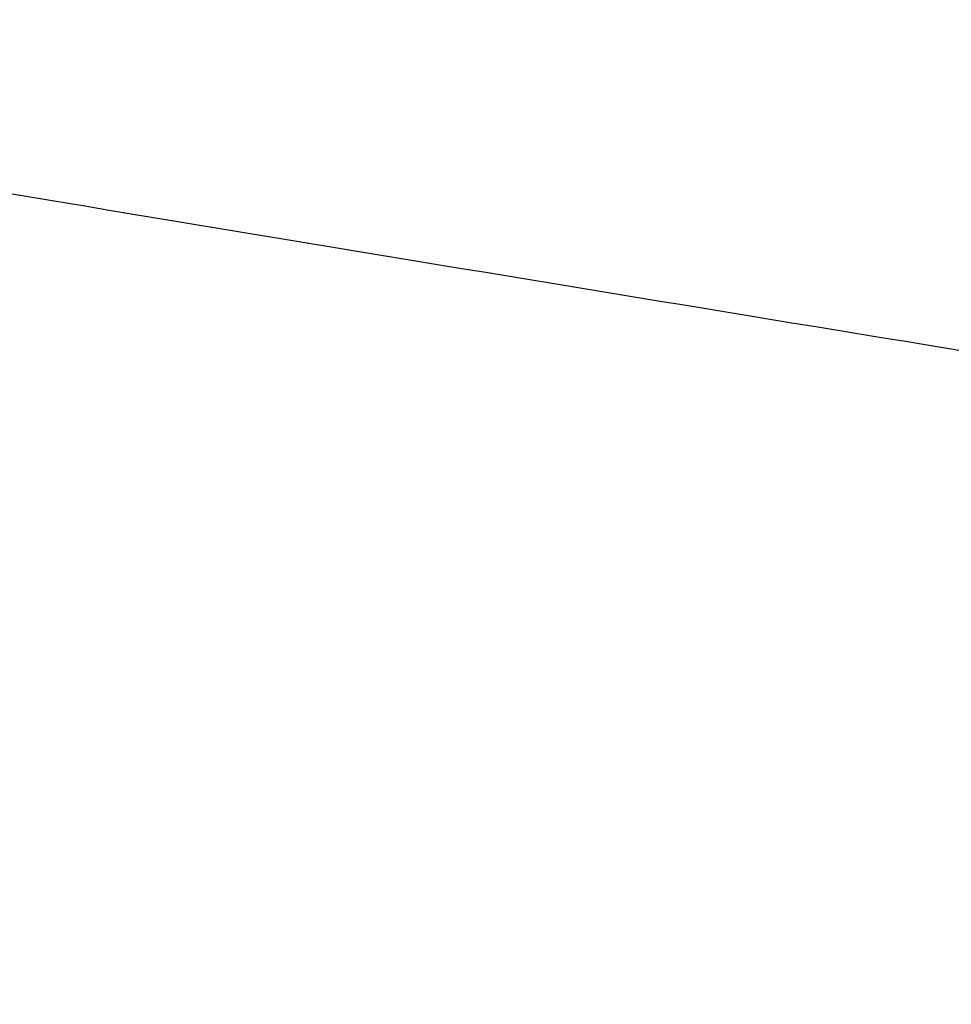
# Model space of a CAD drawing. Header units: millimetres. Extents: x 3323 to 3817, y 1335 to 1858.
# Tile 156 of 256: x 3365.05 to 3366.84, y 1648.81 to 1650.7. Entities that reach past the tile are written whole.
import ezdxf

# ---------------------------------------------------------------- set-up
doc = ezdxf.new("R2010")
doc.units = ezdxf.units.MM
doc.layers.get('0').update_dxf_attribs({"color": 18, "true_color": 0x000000})
doc.layers.add('IGES level 0', color=18, linetype='Continuous', true_color=0x000000)

msp = doc.modelspace()

# ---------------------------------------------------------------- linework, layer by layer
at = {"extrusion": (0.159279, 0.986632, -0.034454)}
msp.add_rational_spline([(3339.4971, 1655.5179, 374.9365), (3339.4971, 1654.471, 344.9548), (3369.1141, 1649.6955, 345.1215)], [1, 0.707106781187, 1], degree=2, dxfattribs=at)
at = {"extrusion": (0.134813, 0.990267, -0.034581)}
msp.add_rational_spline([(3338.7013, 1650.169, 375.1233), (3338.7013, 1649.122, 345.1415), (3368.4274, 1645.0801, 345.2827)], [1, 0.707106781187, 1], degree=2, dxfattribs=at)
at = {"layer": 'IGES level 0'}
msp.add_open_spline([(3369.8217, 1664.7216, 430.3765), (3370.0049, 1664.2878, 430.7034), (3370.1724, 1663.2966, 431.2582), (3369.9449, 1660.8869, 432.0623), (3368.6842, 1655.7263, 432.9035), (3366.1707, 1645.1529, 433.3471), (3365.6208, 1623.5083, 434.1812), (3365.847, 1592.4598, 435.477), (3365.1591, 1551.5602, 437.3944), (3365.0595, 1510.5649, 439.1359), (3367.0505, 1479.2293, 439.9038), (3371.7019, 1452.7471, 439.859), (3378.2698, 1430.718, 439.2783), (3383.3288, 1417.5933, 438.7912), (3386.5854, 1411.1377, 438.581), (3388.4535, 1408.3138, 438.5218), (3389.477, 1407.0169, 438.5094)], degree=3, knots=[0, 0, 0, 0, 0.25, 0.5, 1, 2, 3, 4, 5, 6, 7, 8, 9, 9.5, 9.75, 10, 10, 10, 10], dxfattribs=at)

doc.saveas('drawing.dxf')
